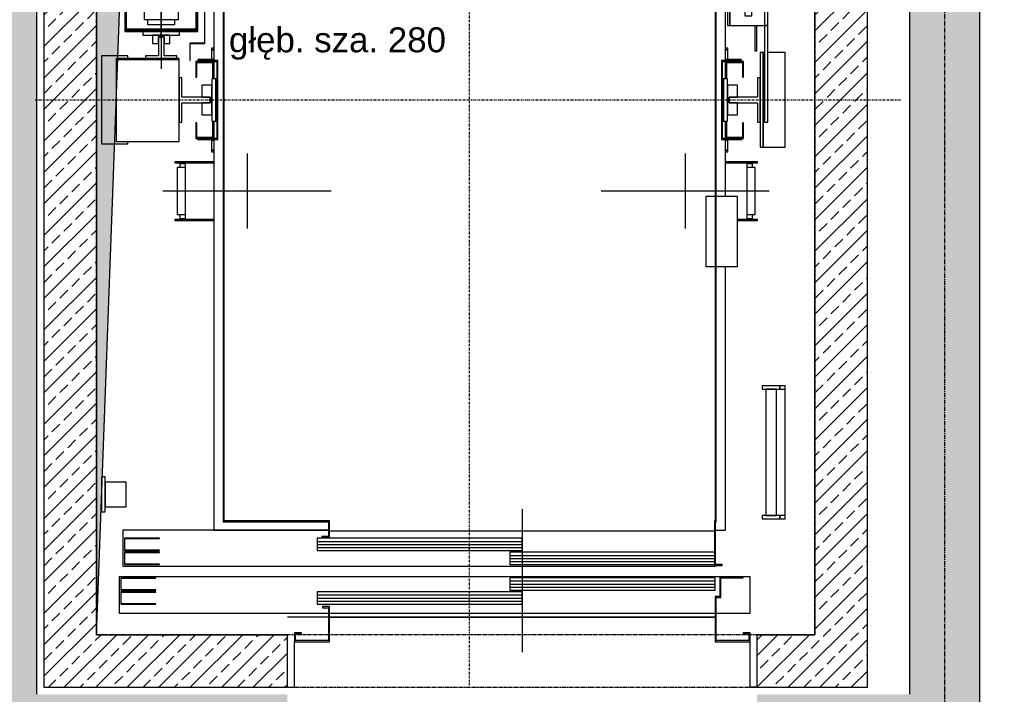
# Model space of a CAD drawing. Header units: inches. Extents: x 788 to 26783, y -4103 to 21.
# Tile 19 of 101: x 1433 to 1714, y -1016 to -823. Entities that reach past the tile are written whole.
import ezdxf
from ezdxf.enums import TextEntityAlignment as Align

# ---------------------------------------------------------------- set-up
doc = ezdxf.new("R2010")
doc.units = ezdxf.units.IN
doc.header["$MEASUREMENT"] = 0
for name, pattern in [('CENTER', [2, 1.25, -0.25, 0.25, -0.25]), ('DASHDOT', [1, 0.5, -0.25, 0, -0.25]), ('DASHED2', [0.375, 0.25, -0.125])]:
    doc.linetypes.add(name, pattern=pattern)
for name, color, linetype in [('Opis-spadki', 61, 'Continuous'), ('Os-osie glowne', 1, 'CENTER'), ('Sc-beton', 7, 'Continuous'), ('Sc-beton-hatch', 86, 'Continuous'), ('Sc-nadproza kon', 5, 'DASHED2'), ('W-idok', 8, 'Continuous'), ('W-otwor-strop', 1, 'Continuous')]:
    doc.layers.add(name, color=color, linetype=linetype)
doc.styles.add('TYTUL2', font='ARIAL.TTF')
pattern_1 = [(45, (-49840.57127891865, 16237.08487219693), (-4.490128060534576, 4.490128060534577), []), (45, (-49836.08114891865, 16237.08487219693), (-4.490128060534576, 4.490128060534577), [3.175, -1.5875])]

# ---------------------------------------------------------------- blocks, each defined once
blk = doc.blocks.new('_aidfjflijh')
at = {"layer": 'W-idok', "linetype": 'DASHDOT'}
for p, q in [((0, -328.9544630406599), (0, 0)), ((-123.9999999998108, -162.0140293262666), (123.0000000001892, -162.0140293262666))]:
    blk.add_line(p, q, dxfattribs=at)
at = {"layer": 'W-idok'}
for p, q in [((-73, -39.31402932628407), (-73, -150.7140293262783)), ((73, -39.31402932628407), (-73, -39.31402932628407)), ((73, -39.31402932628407), (70.29999999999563, -39.31402932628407)), ((73, -150.7140293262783), (73, -39.31402932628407)), ((70.30000000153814, -41.71402932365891), (-70.30000000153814, -41.71402932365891)), ((-70.30000000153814, -41.71402932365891), (-70.30000000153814, -282.3140293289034)), ((-70.00000000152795, -42.01402932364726), (70.00000000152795, -42.01402932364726)), ((-70.00000000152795, -282.014029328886), (-70.00000000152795, -42.01402932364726)), ((70.00000000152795, -42.01402932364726), (70.00000000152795, -282.014029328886)), ((70.30000000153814, -282.3140293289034), (70.30000000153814, -41.71402932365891)), ((-105, -44.21402932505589), (-105, -49.81402932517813)), ((-104.7499999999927, -44.21402932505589), (-105, -44.21402932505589)), ((-104.7499999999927, -49.81402932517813), (-104.7499999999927, -44.21402932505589)), ((-104.7499999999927, -44.21402932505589), (-104.7499999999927, -49.21402932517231)), ((-99.99999999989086, -44.21402932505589), (-104.7499999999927, -44.21402932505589)), ((-79.9999999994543, -44.21402932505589), (-99.99999999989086, -44.21402932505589)), ((-99.99999999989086, -44.21402932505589), (-99.99999999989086, -49.56402932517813)), ((-79.9999999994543, -49.56402932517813), (-79.9999999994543, -44.21402932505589)), ((-88, -46.91402932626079), (-88, -153.1140293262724)), ((-105, -49.81402932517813), (-104.7499999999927, -49.81402932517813)), ((-105, -49.81402932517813), (-105, -57.21402932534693)), ((-104.7499999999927, -49.81402932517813), (-105, -49.81402932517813)), ((-104.7499999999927, -49.21402932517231), (-99.99999999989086, -49.21402932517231)), ((-104.7499999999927, -57.21402932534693), (-104.7499999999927, -49.81402932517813)), ((-99.99999999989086, -49.56402932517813), (-79.9999999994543, -49.56402932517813)), ((-79.9999999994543, -49.56402932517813), (-99.99999999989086, -49.56402932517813)), ((-99.99999999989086, -49.56402932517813), (-99.99999999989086, -49.81402932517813)), ((-99.99999999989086, -49.81402932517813), (-79.9999999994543, -49.81402932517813)), ((-92.45000000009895, -49.81402932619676), (-92.45000000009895, -50.60402932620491)), ((-83.54999999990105, -49.81402932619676), (-92.45000000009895, -49.81402932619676)), ((-83.54999999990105, -50.60402932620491), (-83.54999999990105, -49.81402932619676)), ((-79.9999999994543, -49.81402932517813), (-79.9999999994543, -49.56402932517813)), ((-79.80000000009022, -49.26402932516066), (-79.80000000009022, -54.26402932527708)), ((-79.70000000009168, -49.26402932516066), (-79.80000000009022, -49.26402932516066)), ((-79.70000000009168, -54.16402932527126), (-79.70000000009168, -49.26402932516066)), ((-92.45000000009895, -50.60402932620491), (-88.79400000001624, -50.60402932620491)), ((-88.79400000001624, -50.60402932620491), (-88.79400000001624, -56.01402932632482)), ((-87.20599999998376, -56.01402932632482), (-87.20599999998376, -50.60402932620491)), ((-87.20599999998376, -50.60402932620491), (-83.54999999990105, -50.60402932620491)), ((-90.50000000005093, -54.11402932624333), (-90.50000000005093, -56.51402932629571)), ((-88.80000000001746, -54.11402932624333), (-90.50000000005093, -54.11402932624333)), ((-88.80000000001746, -56.01402932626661), (-88.80000000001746, -54.11402932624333)), ((-87.19999999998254, -56.01402932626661), (-88.80000000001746, -56.01402932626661)), ((-88.79400000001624, -56.01402932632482), (-87.20599999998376, -56.01402932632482)), ((-88, -96.51402932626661), (-88, -55.51402932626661)), ((-87.19999999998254, -54.11402932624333), (-87.19999999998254, -56.01402932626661)), ((-85.49999999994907, -54.11402932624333), (-87.19999999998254, -54.11402932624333)), ((-85.49999999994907, -56.51402932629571), (-85.49999999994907, -54.11402932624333)), ((-79.80000000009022, -54.26402932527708), (-75.59999999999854, -54.26402932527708)), ((-75.59999999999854, -54.16402932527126), (-79.70000000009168, -54.16402932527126)), ((-75.54999999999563, -54.26402932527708), (-75.65000000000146, -54.26402932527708)), ((-75.65000000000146, -54.26402932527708), (-75.65000000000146, -145.7640293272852)), ((-75.59999999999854, -54.26402932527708), (-75.59999999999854, -54.16402932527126)), ((-75.54999999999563, -145.7640293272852), (-75.54999999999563, -54.26402932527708)), ((-105, -57.21402932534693), (-104.7499999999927, -57.21402932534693)), ((-77.59999999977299, -57.51402932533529), (-98.40000000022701, -57.51402932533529)), ((-98.40000000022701, -57.51402932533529), (-98.40000000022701, -63.51402932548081)), ((-98.10000000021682, -57.81402932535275), (-77.89999999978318, -57.81402932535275)), ((-98.10000000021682, -63.51402932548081), (-98.10000000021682, -57.81402932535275)), ((-77.99999999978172, -58.26402932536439), (-98.00000000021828, -58.26402932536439)), ((-98.00000000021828, -58.26402932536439), (-98.00000000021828, -141.7640293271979)), ((-82.74999999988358, -56.51402932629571), (-93.25000000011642, -56.51402932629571)), ((-93.25000000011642, -56.51402932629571), (-93.25000000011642, -57.51402932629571)), ((-93.25000000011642, -57.51402932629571), (-82.74999999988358, -57.51402932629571)), ((-90.50000000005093, -56.51402932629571), (-85.49999999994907, -56.51402932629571)), ((-82.74999999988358, -57.51402932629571), (-82.74999999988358, -56.51402932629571)), ((-77.99999999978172, -141.7640293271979), (-77.99999999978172, -58.26402932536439)), ((-77.89999999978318, -57.81402932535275), (-77.89999999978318, -63.51402932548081)), ((-77.59999999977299, -63.51402932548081), (-77.59999999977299, -57.51402932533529)), ((-83.0999999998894, -61.0140293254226), (-92.90000000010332, -61.0140293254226)), ((-92.90000000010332, -61.0140293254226), (-92.9000000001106, -139.0140293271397)), ((-84.09999999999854, -59.51402932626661), (-91.90000000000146, -59.51402932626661)), ((-91.90000000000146, -59.51402932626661), (-91.90000000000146, -61.01402932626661)), ((-84.09999999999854, -61.01402932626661), (-84.09999999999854, -59.51402932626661)), ((-83.09999999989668, -139.0140293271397), (-83.0999999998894, -61.0140293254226)), ((-98.40000000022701, -63.51402932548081), (-98.10000000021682, -63.51402932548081)), ((-77.89999999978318, -63.51402932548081), (-77.59999999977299, -63.51402932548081)), ((-80.09999999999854, -79.51402932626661), (-95.90000000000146, -79.51402932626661)), ((-88, -144.5140293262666), (-88, -96.51402932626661)), ((77.89999999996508, -96.01402932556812), (77.89999999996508, -111.0140293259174)), ((85.40000000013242, -96.01402932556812), (77.89999999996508, -96.01402932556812)), ((85.40000000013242, -111.0140293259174), (85.40000000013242, -96.01402932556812)), ((-111, -100.0140293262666), (-76.90000000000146, -100.0140293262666)), ((77.89999999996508, -111.0140293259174), (85.40000000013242, -111.0140293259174)), ((81.40000000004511, -111.0140293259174), (81.40000000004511, -121.3140293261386)), ((81.90000000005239, -111.0140293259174), (81.40000000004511, -111.0140293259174)), ((81.90000000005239, -121.3140293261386), (81.90000000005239, -111.0140293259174)), ((-80.09999999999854, -120.5140293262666), (-95.90000000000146, -120.5140293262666)), ((80.50000000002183, -118.0140293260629), (78.49999999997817, -118.0140293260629)), ((78.49999999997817, -118.0140293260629), (78.49999999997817, -118.7752340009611)), ((78.49999999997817, -118.7752340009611), (78.49999999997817, -120.9429615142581)), ((80.50000000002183, -118.7752340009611), (80.50000000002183, -118.0140293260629)), ((80.50000000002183, -120.9429615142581), (80.50000000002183, -118.7752340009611)), ((74.19999999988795, -121.3140293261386), (73.59999999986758, -121.3140293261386)), ((73.59999999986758, -121.3140293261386), (73.59999999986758, -140.814029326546)), ((74.19999999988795, -140.814029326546), (74.19999999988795, -121.3140293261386)), ((78.49999999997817, -121.3140293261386), (74.19999999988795, -121.3140293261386)), ((74.19999999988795, -121.3140293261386), (74.19999999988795, -140.814029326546)), ((78.49999999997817, -120.9429615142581), (78.49999999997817, -124.1871950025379)), ((80.50000000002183, -124.1871950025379), (80.50000000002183, -120.9429615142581)), ((85.10000000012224, -121.3140293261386), (80.50000000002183, -121.3140293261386)), ((85.10000000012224, -121.3140293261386), (84.10000000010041, -121.3140293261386)), ((84.10000000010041, -121.3140293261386), (84.10000000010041, -140.814029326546)), ((85.10000000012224, -140.814029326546), (85.10000000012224, -121.3140293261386)), ((85.10000000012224, -140.814029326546), (85.10000000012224, -121.3140293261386)), ((73.5999999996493, -126.0140293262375), (72.99999999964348, -126.0140293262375)), ((78.49999999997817, -124.1871950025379), (78.49999999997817, -128.0140293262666)), ((80.50000000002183, -128.0140293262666), (80.50000000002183, -124.1871950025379)), ((85.41180644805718, -126.0140293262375), (85.09999999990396, -126.0140293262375)), ((85.41180644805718, -126.0140293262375), (85.41180644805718, -130.0140293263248)), ((89.01210485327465, -126.0140293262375), (85.41180644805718, -126.0140293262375)), ((85.41180644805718, -130.0140293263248), (85.41180644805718, -126.0140293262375)), ((89.01210485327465, -130.0140293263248), (89.01210485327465, -126.0140293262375)), ((89.01210485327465, -126.0140293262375), (89.01210485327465, -130.0140293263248)), ((89.98789514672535, -126.0140293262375), (89.01210485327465, -126.0140293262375)), ((89.98789514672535, -130.0140293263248), (89.98789514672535, -126.0140293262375)), ((78.49999999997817, -128.0140293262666), (78.49999999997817, -131.8408636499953)), ((80.50000000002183, -131.8408636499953), (80.50000000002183, -128.0140293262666)), ((72.99999999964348, -130.0140293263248), (73.5999999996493, -130.0140293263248)), ((78.49999999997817, -131.8408636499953), (78.49999999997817, -135.0850971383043)), ((80.50000000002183, -135.0850971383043), (80.50000000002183, -131.8408636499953)), ((85.09999999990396, -130.0140293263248), (85.41180644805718, -130.0140293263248)), ((85.41180644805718, -130.0140293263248), (89.01210485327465, -130.0140293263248)), ((89.01210485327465, -130.0140293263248), (89.98789514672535, -130.0140293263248)), ((-98.10000000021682, -136.5140293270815), (-98.40000000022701, -136.5140293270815)), ((-98.40000000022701, -136.5140293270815), (-98.40000000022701, -142.5140293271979)), ((-98.10000000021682, -142.2140293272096), (-98.10000000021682, -136.5140293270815)), ((-77.59999999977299, -136.5140293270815), (-77.89999999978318, -136.5140293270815)), ((-77.89999999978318, -136.5140293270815), (-77.89999999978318, -142.2140293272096)), ((-77.59999999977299, -142.5140293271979), (-77.59999999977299, -136.5140293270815)), ((78.49999999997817, -135.0850971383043), (78.49999999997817, -137.2528246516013)), ((78.49999999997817, -137.2528246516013), (78.49999999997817, -138.0140293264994)), ((80.50000000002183, -137.2528246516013), (80.50000000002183, -135.0850971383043)), ((80.50000000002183, -138.0140293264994), (80.50000000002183, -137.2528246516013)), ((-92.9000000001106, -139.0140293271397), (-83.09999999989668, -139.0140293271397)), ((-91.90000000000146, -139.0140293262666), (-91.90000000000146, -140.5140293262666)), ((-84.09999999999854, -140.5140293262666), (-84.09999999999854, -139.0140293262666)), ((78.49999999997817, -138.0140293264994), (80.50000000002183, -138.0140293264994)), ((-98.40000000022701, -142.5140293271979), (-77.59999999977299, -142.5140293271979)), ((-77.89999999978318, -142.2140293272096), (-98.10000000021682, -142.2140293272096)), ((-98.00000000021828, -141.7640293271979), (-77.99999999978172, -141.7640293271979)), ((-82.74999999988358, -142.5140293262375), (-93.25000000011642, -142.5140293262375)), ((-93.25000000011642, -142.5140293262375), (-93.25000000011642, -143.5140293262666)), ((-91.90000000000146, -140.5140293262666), (-84.09999999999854, -140.5140293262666)), ((-82.74999999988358, -143.5140293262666), (-82.74999999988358, -142.5140293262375)), ((73.59999999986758, -140.814029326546), (74.19999999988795, -140.814029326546)), ((74.19999999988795, -140.814029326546), (85.10000000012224, -140.814029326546)), ((81.40000000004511, -140.814029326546), (81.40000000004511, -148.0140293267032)), ((81.90000000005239, -148.0140293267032), (81.90000000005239, -140.814029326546)), ((85.10000000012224, -140.814029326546), (84.10000000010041, -140.814029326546)), ((84.10000000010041, -140.814029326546), (84.10000000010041, -168.3140293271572)), ((84.10000000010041, -140.814029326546), (85.10000000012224, -140.814029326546)), ((85.10000000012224, -168.3140293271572), (85.10000000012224, -140.814029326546)), ((-93.25000000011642, -143.5140293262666), (-82.74999999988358, -143.5140293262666)), ((-85.49999999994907, -143.5140293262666), (-90.50000000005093, -143.5140293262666)), ((-90.50000000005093, -143.5140293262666), (-90.50000000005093, -145.914029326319)), ((-90.50000000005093, -145.914029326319), (-88.80000000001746, -145.914029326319)), ((-88.80000000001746, -144.0140293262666), (-87.19999999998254, -144.0140293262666)), ((-88.80000000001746, -145.914029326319), (-88.80000000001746, -144.0140293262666)), ((-87.20599999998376, -144.0140293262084), (-88.79400000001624, -144.0140293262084)), ((-88.79400000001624, -144.0140293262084), (-88.79400000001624, -149.4240293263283)), ((-87.20599999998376, -149.4240293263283), (-87.20599999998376, -144.0140293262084)), ((-87.19999999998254, -144.0140293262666), (-87.19999999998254, -145.914029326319)), ((-87.19999999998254, -145.914029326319), (-85.49999999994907, -145.914029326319)), ((-85.49999999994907, -145.914029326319), (-85.49999999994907, -143.5140293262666)), ((-79.80000000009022, -145.7640293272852), (-79.80000000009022, -150.7640293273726)), ((-75.59999999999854, -145.7640293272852), (-79.80000000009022, -145.7640293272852)), ((-79.70000000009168, -150.7640293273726), (-79.70000000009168, -145.864029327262)), ((-79.70000000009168, -145.864029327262), (-75.59999999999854, -145.864029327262)), ((-75.65000000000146, -145.7640293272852), (-75.54999999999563, -145.7640293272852)), ((-75.59999999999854, -145.864029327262), (-75.59999999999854, -145.7640293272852)), ((-73.70000000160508, -147.2140293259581), (-73.70000000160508, -147.7140293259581)), ((-73.00000000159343, -147.2140293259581), (-73.70000000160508, -147.2140293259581)), ((-73.70000000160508, -147.7140293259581), (-73.70000000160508, -150.5140293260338)), ((-73.00000000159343, -147.7140293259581), (-73.70000000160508, -147.7140293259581)), ((-73.70000000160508, -147.7140293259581), (-73.00000000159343, -147.7140293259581)), ((73.70000000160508, -147.2140293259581), (73.00000000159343, -147.2140293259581)), ((73.70000000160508, -147.7140293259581), (73.00000000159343, -147.7140293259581)), ((73.00000000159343, -147.7140293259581), (73.70000000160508, -147.7140293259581)), ((73.70000000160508, -147.7140293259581), (73.70000000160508, -147.2140293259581)), ((73.70000000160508, -150.5140293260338), (73.70000000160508, -147.7140293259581)), ((81.40000000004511, -148.0140293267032), (81.90000000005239, -148.0140293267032)), ((83.69999999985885, -148.5140293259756), (82.89999999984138, -148.5140293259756)), ((82.89999999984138, -148.5140293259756), (82.89999999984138, -175.5140293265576)), ((83.69999999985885, -175.5140293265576), (83.69999999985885, -148.5140293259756)), ((84.09999999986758, -148.5140293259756), (83.69999999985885, -148.5140293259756)), ((83.69999999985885, -148.5140293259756), (83.69999999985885, -175.5140293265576)), ((90, -148.5140293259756), (85.09999999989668, -148.5140293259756)), ((90, -175.5140293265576), (90, -148.5140293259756)), ((-97.49999999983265, -149.4640293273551), (-105, -149.4640293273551)), ((-105, -149.4640293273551), (-105, -174.5640293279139)), ((-100.8999999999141, -150.2140293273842), (-100.8999999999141, -150.4640293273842)), ((-82.89999999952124, -150.2140293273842), (-100.8999999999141, -150.2140293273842)), ((-100.8999999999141, -150.4640293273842), (-100.8999999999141, -173.8140293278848)), ((-82.89999999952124, -150.4640293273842), (-100.8999999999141, -150.4640293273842)), ((-100.8999999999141, -150.4640293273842), (-82.89999999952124, -150.4640293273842)), ((-97.49999999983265, -150.2140293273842), (-97.49999999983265, -149.4640293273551)), ((-88.79400000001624, -149.4240293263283), (-92.45000000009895, -149.4240293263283)), ((-92.45000000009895, -149.4240293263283), (-92.45000000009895, -150.2140293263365)), ((-92.45000000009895, -150.2140293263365), (-83.54999999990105, -150.2140293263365)), ((-83.54999999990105, -149.4240293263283), (-87.20599999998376, -149.4240293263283)), ((-83.54999999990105, -150.2140293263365), (-83.54999999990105, -149.4240293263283)), ((-82.89999999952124, -150.4640293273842), (-82.89999999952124, -150.2140293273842)), ((-82.89999999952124, -173.8140293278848), (-82.89999999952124, -150.4640293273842)), ((-79.80000000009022, -150.7640293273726), (-79.70000000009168, -150.7640293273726)), ((-73.10000000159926, -151.0140293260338), (-78.10000000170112, -151.0140293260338)), ((-78.10000000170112, -151.0140293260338), (-78.10000000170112, -155.5140293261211)), ((-77.80000000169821, -151.3140293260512), (-73.40000000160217, -151.3140293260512)), ((-77.80000000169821, -155.5140293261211), (-77.80000000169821, -151.3140293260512)), ((-71.85000000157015, -150.7140293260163), (-77.65000000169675, -150.7140293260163)), ((-77.65000000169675, -150.7140293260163), (-77.65000000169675, -151.0140293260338)), ((-77.65000000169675, -151.0140293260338), (-72.15000000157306, -151.0140293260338)), ((-77.5000000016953, -150.5140293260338), (-77.5000000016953, -150.7140293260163)), ((-73.00000000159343, -150.5140293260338), (-77.5000000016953, -150.5140293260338)), ((-73.70000000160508, -150.5140293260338), (-73.00000000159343, -150.5140293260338)), ((-73.40000000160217, -151.3140293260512), (-73.40000000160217, -155.5140293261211)), ((-73.10000000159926, -155.5140293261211), (-73.10000000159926, -151.0140293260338)), ((-73.10000000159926, -151.0140293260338), (-73.10000000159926, -156.0140293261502)), ((-73, -151.0140293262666), (-73, -156.0140293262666)), ((-72.15000000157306, -151.0140293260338), (-72.15000000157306, -173.0140293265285)), ((-71.85000000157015, -173.3140293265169), (-71.85000000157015, -150.7140293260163)), ((71.85000000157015, -150.7140293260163), (71.85000000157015, -173.3140293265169)), ((77.65000000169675, -150.7140293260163), (71.85000000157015, -150.7140293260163)), ((72.15000000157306, -173.0140293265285), (72.15000000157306, -151.0140293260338)), ((72.15000000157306, -151.0140293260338), (77.65000000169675, -151.0140293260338)), ((73.00000000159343, -150.5140293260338), (73.70000000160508, -150.5140293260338)), ((77.5000000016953, -150.5140293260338), (73.00000000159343, -150.5140293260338)), ((73, -156.0140293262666), (73, -151.0140293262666)), ((78.10000000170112, -151.0140293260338), (73.10000000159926, -151.0140293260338)), ((73.10000000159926, -151.0140293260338), (73.10000000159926, -155.5140293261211)), ((73.10000000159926, -156.0140293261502), (73.10000000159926, -151.0140293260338)), ((73.40000000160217, -151.3140293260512), (77.80000000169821, -151.3140293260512)), ((73.40000000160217, -155.5140293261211), (73.40000000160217, -151.3140293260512)), ((77.5000000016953, -150.7140293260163), (77.5000000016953, -150.5140293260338)), ((77.65000000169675, -151.0140293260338), (77.65000000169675, -150.7140293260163)), ((77.80000000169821, -151.3140293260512), (77.80000000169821, -155.5140293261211)), ((78.10000000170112, -155.5140293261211), (78.10000000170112, -151.0140293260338)), ((-82.11000000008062, -155.6640293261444), (-82.90000000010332, -155.6640293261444)), ((-82.90000000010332, -155.6640293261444), (-82.90000000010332, -168.3640293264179)), ((-82.11000000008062, -161.2200293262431), (-82.11000000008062, -155.6640293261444)), ((-78.10000000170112, -155.5140293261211), (-77.80000000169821, -155.5140293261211)), ((-72.39999999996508, -156.0140293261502), (-73.59999999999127, -156.0140293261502)), ((-73.59999999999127, -156.0140293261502), (-73.59999999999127, -168.0140293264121)), ((-73.10000000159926, -155.5140293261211), (-73.40000000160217, -155.5140293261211)), ((-73.40000000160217, -155.5140293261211), (-73.40000000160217, -156.0140293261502)), ((-73.40000000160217, -155.5140293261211), (-73.10000000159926, -155.5140293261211)), ((-73.10000000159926, -156.0140293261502), (-73.10000000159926, -155.5140293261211)), ((-72.15000000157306, -156.0140293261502), (-72.40000000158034, -156.0140293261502)), ((-72.40000000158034, -156.0140293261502), (-72.40000000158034, -168.0140293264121)), ((-72.39999999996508, -168.0140293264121), (-72.39999999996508, -156.0140293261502)), ((72.40000000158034, -156.0140293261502), (72.15000000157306, -156.0140293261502)), ((72.40000000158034, -168.0140293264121), (72.40000000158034, -156.0140293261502)), ((72.39999999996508, -156.0140293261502), (72.39999999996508, -168.0140293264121)), ((73.59999999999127, -156.0140293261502), (72.39999999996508, -156.0140293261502)), ((73.40000000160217, -155.5140293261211), (73.10000000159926, -155.5140293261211)), ((73.10000000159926, -155.5140293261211), (73.10000000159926, -156.0140293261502)), ((73.10000000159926, -155.5140293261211), (73.40000000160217, -155.5140293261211)), ((73.40000000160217, -156.0140293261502), (73.40000000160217, -155.5140293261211)), ((73.59999999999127, -168.0140293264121), (73.59999999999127, -156.0140293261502)), ((77.80000000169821, -155.5140293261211), (78.10000000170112, -155.5140293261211)), ((82.90000000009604, -155.6640293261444), (82.11000000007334, -155.6640293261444)), ((82.11000000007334, -155.6640293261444), (82.11000000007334, -161.2200293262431)), ((82.90000000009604, -168.3640293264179), (82.90000000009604, -155.6640293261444)), ((-73.59999999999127, -157.8140293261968), (-76.40000000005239, -157.8140293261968)), ((-76.40000000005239, -157.8140293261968), (-76.40000000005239, -161.2140293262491)), ((-73.59999999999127, -166.2140293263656), (-73.59999999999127, -157.8140293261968)), ((76.40000000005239, -157.8140293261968), (73.59999999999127, -157.8140293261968)), ((73.59999999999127, -157.8140293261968), (73.59999999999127, -166.2140293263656)), ((76.40000000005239, -161.2140293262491), (76.40000000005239, -157.8140293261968)), ((-73.99999999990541, -161.2200293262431), (-82.11000000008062, -161.2200293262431)), ((-82.11000000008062, -162.8080293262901), (-73.99999999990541, -162.8080293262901)), ((-82.11000000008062, -168.3640293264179), (-82.11000000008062, -162.8080293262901)), ((-76.40000000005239, -161.2140293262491), (-74, -161.2140293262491)), ((-74, -162.8140293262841), (-76.40000000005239, -162.8140293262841)), ((-76.40000000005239, -162.8140293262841), (-76.40000000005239, -166.2140293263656)), ((-74, -161.2140293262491), (-74, -162.8140293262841)), ((-73.99999999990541, -162.8080293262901), (-73.99999999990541, -161.2200293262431)), ((74, -161.2140293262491), (76.40000000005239, -161.2140293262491)), ((74, -162.8140293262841), (74, -161.2140293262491)), ((82.11000000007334, -161.2200293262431), (73.99999999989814, -161.2200293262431)), ((73.99999999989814, -161.2200293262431), (73.99999999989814, -162.8080293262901)), ((73.99999999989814, -162.8080293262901), (82.11000000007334, -162.8080293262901)), ((76.40000000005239, -162.8140293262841), (74, -162.8140293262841)), ((76.40000000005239, -166.2140293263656), (76.40000000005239, -162.8140293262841)), ((82.11000000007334, -162.8080293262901), (82.11000000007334, -168.3640293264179)), ((-82.90000000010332, -168.3640293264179), (-82.11000000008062, -168.3640293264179)), ((-78.10000000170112, -168.5140293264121), (-78.10000000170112, -173.0140293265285)), ((-77.80000000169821, -168.5140293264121), (-78.10000000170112, -168.5140293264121)), ((-77.80000000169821, -172.7140293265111), (-77.80000000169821, -168.5140293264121)), ((-76.40000000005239, -166.2140293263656), (-73.59999999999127, -166.2140293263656)), ((-73.59999999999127, -168.0140293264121), (-72.39999999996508, -168.0140293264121)), ((-73.40000000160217, -168.0140293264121), (-73.40000000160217, -168.5140293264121)), ((-73.40000000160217, -168.5140293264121), (-73.10000000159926, -168.5140293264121)), ((-73.40000000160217, -168.5140293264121), (-73.40000000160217, -172.7140293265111)), ((-73.10000000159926, -168.5140293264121), (-73.40000000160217, -168.5140293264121)), ((-73.10000000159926, -168.5140293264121), (-73.10000000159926, -168.0140293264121)), ((-73.10000000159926, -168.0140293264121), (-73.10000000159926, -173.0140293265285)), ((-73.10000000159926, -173.0140293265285), (-73.10000000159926, -168.5140293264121)), ((-73, -168.0140293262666), (-73, -173.0140293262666)), ((-72.40000000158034, -168.0140293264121), (-72.15000000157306, -168.0140293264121)), ((72.15000000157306, -168.0140293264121), (72.40000000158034, -168.0140293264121)), ((72.39999999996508, -168.0140293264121), (73.59999999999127, -168.0140293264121)), ((73, -173.0140293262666), (73, -168.0140293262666)), ((73.10000000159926, -168.0140293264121), (73.10000000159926, -168.5140293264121)), ((73.10000000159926, -173.0140293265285), (73.10000000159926, -168.0140293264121)), ((73.10000000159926, -168.5140293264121), (73.40000000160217, -168.5140293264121)), ((73.10000000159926, -168.5140293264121), (73.10000000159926, -173.0140293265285)), ((73.40000000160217, -168.5140293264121), (73.10000000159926, -168.5140293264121)), ((73.40000000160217, -168.5140293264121), (73.40000000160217, -168.0140293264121)), ((73.40000000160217, -172.7140293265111), (73.40000000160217, -168.5140293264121)), ((73.59999999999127, -166.2140293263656), (76.40000000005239, -166.2140293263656)), ((77.80000000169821, -168.5140293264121), (77.80000000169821, -172.7140293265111)), ((78.10000000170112, -168.5140293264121), (77.80000000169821, -168.5140293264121)), ((78.10000000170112, -173.0140293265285), (78.10000000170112, -168.5140293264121)), ((82.11000000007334, -168.3640293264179), (82.90000000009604, -168.3640293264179)), ((84.10000000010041, -168.3140293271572), (85.10000000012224, -168.3140293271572)), ((-100.8999999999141, -173.8140293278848), (-82.89999999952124, -173.8140293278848)), ((-97.49999999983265, -174.5640293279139), (-97.49999999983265, -173.8140293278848)), ((-78.10000000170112, -173.0140293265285), (-73.10000000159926, -173.0140293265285)), ((-73.40000000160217, -172.7140293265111), (-77.80000000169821, -172.7140293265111)), ((-72.15000000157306, -173.0140293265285), (-77.65000000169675, -173.0140293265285)), ((-77.65000000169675, -173.0140293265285), (-77.65000000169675, -173.3140293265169)), ((-77.65000000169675, -173.3140293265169), (-71.85000000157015, -173.3140293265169)), ((-73.00000000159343, -173.5140293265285), (-73.70000000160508, -173.5140293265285)), ((-73.70000000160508, -173.5140293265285), (-73.70000000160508, -176.3140293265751)), ((-73.50000000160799, -173.3140293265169), (-73.50000000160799, -173.5140293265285)), ((-73.50000000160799, -173.5140293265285), (-73.00000000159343, -173.5140293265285)), ((-73, -173.3140293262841), (-73, -284.7140293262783)), ((71.85000000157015, -173.3140293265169), (77.65000000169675, -173.3140293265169)), ((77.65000000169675, -173.0140293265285), (72.15000000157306, -173.0140293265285)), ((73, -189.5140293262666), (73, -173.3140293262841)), ((73.70000000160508, -173.5140293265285), (73.00000000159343, -173.5140293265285)), ((73.00000000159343, -173.5140293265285), (73.50000000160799, -173.5140293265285)), ((73.10000000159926, -173.0140293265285), (78.10000000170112, -173.0140293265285)), ((77.80000000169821, -172.7140293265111), (73.40000000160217, -172.7140293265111)), ((73.50000000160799, -173.5140293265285), (73.50000000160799, -173.3140293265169)), ((73.70000000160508, -176.3140293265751), (73.70000000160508, -173.5140293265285)), ((77.65000000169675, -173.3140293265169), (77.65000000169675, -173.0140293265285)), ((-105, -174.5640293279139), (-97.49999999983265, -174.5640293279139)), ((-73.70000000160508, -176.3140293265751), (-73.00000000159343, -176.3140293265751)), ((-73.00000000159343, -176.3140293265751), (-73.70000000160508, -176.3140293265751)), ((-73.70000000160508, -176.3140293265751), (-73.70000000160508, -176.8140293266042)), ((-73.70000000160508, -176.8140293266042), (-73.00000000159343, -176.8140293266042)), ((73.00000000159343, -176.3140293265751), (73.70000000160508, -176.3140293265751)), ((73.70000000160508, -176.3140293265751), (73.00000000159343, -176.3140293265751)), ((73.00000000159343, -176.8140293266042), (73.70000000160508, -176.8140293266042)), ((73.70000000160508, -176.8140293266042), (73.70000000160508, -176.3140293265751)), ((82.89999999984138, -175.5140293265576), (83.69999999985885, -175.5140293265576)), ((83.69999999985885, -175.5140293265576), (90, -175.5140293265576)), ((-73.0000000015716, -179.6140293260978), (-84.10000000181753, -179.6140293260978)), ((-84.10000000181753, -179.6140293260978), (-84.10000000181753, -179.9140293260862)), ((-63.5, -177.3140293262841), (-63.5, -198.7140293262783)), ((61.5, -177.3140293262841), (61.5, -198.7140293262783)), ((82.10000000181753, -179.6140293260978), (73.00000000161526, -179.6140293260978)), ((82.10000000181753, -179.9140293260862), (82.10000000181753, -179.6140293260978)), ((-84.10000000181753, -179.9140293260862), (-73.0000000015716, -179.9140293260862)), ((-81.97759065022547, -181.3140293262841), (-83.5, -181.3140293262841)), ((-83.5, -181.3140293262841), (-83.5, -194.7140293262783)), ((-81.2000000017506, -179.9140293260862), (-82.7000000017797, -179.9140293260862)), ((-82.7000000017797, -179.9140293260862), (-82.7000000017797, -180.1140293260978)), ((-82.7000000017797, -180.1140293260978), (-81.2000000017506, -180.1140293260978)), ((-81.2000000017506, -180.1140293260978), (-82.7000000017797, -180.1140293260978)), ((-82.7000000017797, -180.1140293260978), (-82.7000000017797, -181.3140293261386)), ((-81.20000000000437, -181.3140293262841), (-81.97759065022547, -181.3140293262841)), ((-73.0000000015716, -179.9140293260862), (-81.2000000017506, -179.9140293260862)), ((-81.2000000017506, -179.9140293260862), (-81.2000000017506, -196.1140293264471)), ((73.00000000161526, -179.9140293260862), (82.10000000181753, -179.9140293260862)), ((79.2000000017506, -179.9140293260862), (73.00000000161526, -179.9140293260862)), ((80.7000000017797, -179.9140293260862), (79.2000000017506, -179.9140293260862)), ((79.2000000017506, -196.1140293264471), (79.2000000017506, -179.9140293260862)), ((79.2000000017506, -180.1140293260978), (80.7000000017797, -180.1140293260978)), ((80.7000000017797, -180.1140293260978), (79.2000000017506, -180.1140293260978)), ((79.97759065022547, -181.3140293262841), (79.19999999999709, -181.3140293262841)), ((81.5, -181.3140293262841), (79.97759065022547, -181.3140293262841)), ((80.7000000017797, -180.1140293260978), (80.7000000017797, -179.9140293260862)), ((80.7000000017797, -181.3140293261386), (80.7000000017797, -180.1140293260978)), ((81.5, -194.7140293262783), (81.5, -181.3140293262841)), ((-39.5, -188.0140293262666), (-87.5, -188.0140293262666)), ((85.5, -188.0140293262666), (37.5, -188.0140293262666)), ((67.39999999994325, -189.5140293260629), (67.39999999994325, -209.5140293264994)), ((70, -189.5140293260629), (67.39999999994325, -189.5140293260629)), ((76.4000000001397, -189.5140293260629), (70.30000000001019, -189.5140293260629)), ((76.4000000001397, -209.5140293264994), (76.4000000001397, -189.5140293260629)), ((-73.0000000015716, -196.1140293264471), (-84.10000000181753, -196.1140293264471)), ((-84.10000000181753, -196.1140293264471), (-84.10000000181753, -196.4140293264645)), ((-84.10000000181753, -196.4140293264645), (-73.0000000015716, -196.4140293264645)), ((-83.5, -194.7140293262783), (-81.97759065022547, -194.7140293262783)), ((-82.7000000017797, -194.7140293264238), (-82.7000000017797, -195.9140293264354)), ((-82.7000000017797, -195.9140293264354), (-81.2000000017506, -195.9140293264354)), ((-81.2000000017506, -195.9140293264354), (-82.7000000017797, -195.9140293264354)), ((-82.7000000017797, -195.9140293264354), (-82.7000000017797, -196.1140293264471)), ((-82.7000000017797, -196.1140293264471), (-81.2000000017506, -196.1140293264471)), ((-81.97759065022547, -194.7140293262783), (-81.20000000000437, -194.7140293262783)), ((-81.2000000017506, -196.1140293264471), (-73.0000000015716, -196.1140293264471)), ((82.10000000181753, -196.1140293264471), (76.40000000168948, -196.1140293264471)), ((76.40000000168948, -196.1140293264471), (79.2000000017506, -196.1140293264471)), ((76.40000000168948, -196.4140293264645), (82.10000000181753, -196.4140293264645)), ((79.19999999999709, -194.7140293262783), (79.97759065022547, -194.7140293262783)), ((79.2000000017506, -195.9140293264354), (80.7000000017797, -195.9140293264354)), ((80.7000000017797, -195.9140293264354), (79.2000000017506, -195.9140293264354)), ((79.2000000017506, -196.1140293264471), (80.7000000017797, -196.1140293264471)), ((79.97759065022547, -194.7140293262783), (81.5, -194.7140293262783)), ((80.7000000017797, -195.9140293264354), (80.7000000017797, -194.7140293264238)), ((80.7000000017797, -196.1140293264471), (80.7000000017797, -195.9140293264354)), ((82.10000000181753, -196.4140293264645), (82.10000000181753, -196.1140293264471)), ((67.39999999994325, -209.5140293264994), (70, -209.5140293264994)), ((70.30000000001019, -209.5140293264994), (76.4000000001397, -209.5140293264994)), ((73, -284.7140293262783), (73, -209.5140293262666)), ((83.5, -243.5140293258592), (83.5, -244.5140293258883)), ((88.50000000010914, -243.5140293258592), (83.5, -243.5140293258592)), ((88.50000000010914, -244.5140293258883), (88.50000000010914, -243.5140293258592)), ((90.00000000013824, -243.5140293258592), (88.50000000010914, -243.5140293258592)), ((88.50000000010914, -243.5140293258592), (88.50000000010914, -244.5140293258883)), ((90.00000000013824, -244.5140293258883), (90.00000000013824, -243.5140293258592)), ((83.5, -244.5140293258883), (88.50000000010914, -244.5140293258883)), ((87.50000000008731, -244.5140293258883), (84.50000000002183, -244.5140293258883)), ((84.50000000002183, -244.5140293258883), (84.50000000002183, -280.5140293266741)), ((87.50000000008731, -280.5140293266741), (87.50000000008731, -244.5140293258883)), ((88.50000000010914, -244.5140293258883), (90.00000000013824, -244.5140293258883)), ((90, -280.5140293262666), (90, -244.5140293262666)), ((-103.9999999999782, -269.5140293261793), (-105, -269.5140293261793)), ((-105, -269.5140293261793), (-105, -279.514029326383)), ((-103.9999999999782, -279.514029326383), (-103.9999999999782, -269.5140293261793)), ((-97.9999999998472, -271.0140293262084), (-103.9999999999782, -271.0140293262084)), ((-103.9999999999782, -271.0140293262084), (-103.9999999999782, -278.0140293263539)), ((-97.9999999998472, -278.0140293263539), (-97.9999999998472, -271.0140293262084)), ((-103.9999999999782, -278.0140293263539), (-97.9999999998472, -278.0140293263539)), ((-105, -279.514029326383), (-103.9999999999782, -279.514029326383)), ((15, -278.7140293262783), (15, -319.5140293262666)), ((83.5, -280.5140293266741), (83.5, -281.5140293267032)), ((88.50000000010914, -280.5140293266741), (83.5, -280.5140293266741)), ((84.50000000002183, -280.5140293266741), (87.50000000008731, -280.5140293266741)), ((88.50000000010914, -281.5140293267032), (88.50000000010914, -280.5140293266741)), ((90.00000000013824, -280.5140293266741), (88.50000000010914, -280.5140293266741)), ((88.50000000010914, -280.5140293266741), (88.50000000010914, -281.5140293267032)), ((90.00000000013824, -281.5140293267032), (90.00000000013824, -280.5140293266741)), ((-70.30000000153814, -282.3140293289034), (-70.00000000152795, -282.3140293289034)), ((-70.00000000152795, -282.3140293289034), (-70.00000000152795, -282.014029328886)), ((-40.00000000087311, -282.014029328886), (-70.00000000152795, -282.014029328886)), ((-70.00000000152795, -282.014029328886), (-70.00000000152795, -282.3140293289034)), ((-70.00000000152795, -282.3140293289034), (-40.3000000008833, -282.3140293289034)), ((-40.3000000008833, -282.3140293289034), (-40.3000000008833, -286.5140293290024)), ((-40.00000000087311, -286.8140293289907), (-40.00000000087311, -282.014029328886)), ((70.00000000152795, -282.014029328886), (69.8500000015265, -282.014029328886)), ((69.8500000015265, -282.014029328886), (69.8500000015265, -294.8140293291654)), ((70.1500000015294, -282.3140293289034), (70.30000000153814, -282.3140293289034)), ((70.1500000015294, -294.514029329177), (70.1500000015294, -282.3140293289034)), ((83.5, -281.5140293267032), (88.50000000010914, -281.5140293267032)), ((88.50000000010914, -281.5140293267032), (90.00000000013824, -281.5140293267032)), ((-40.30000000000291, -284.7140293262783), (-99, -284.7140293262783)), ((-99, -284.7140293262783), (-99, -295.0140293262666)), ((-73, -284.7140293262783), (-40.30000000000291, -284.7140293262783)), ((-40.3000000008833, -286.5140293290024), (-42.15000000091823, -286.5140293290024)), ((-42.15000000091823, -286.5140293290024), (-42.15000000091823, -286.8140293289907)), ((-40.00000000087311, -284.86402932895), (69.8500000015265, -284.86402932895)), ((70.15000000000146, -284.7140293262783), (73, -284.7140293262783)), ((-88.5, -287.0140293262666), (-98.5, -287.0140293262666)), ((-98.5, -287.0140293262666), (-98.5, -290.5140293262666)), ((-98.40000000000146, -287.1140293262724), (-88.5, -287.1140293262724)), ((-98.40000000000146, -290.4140293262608), (-98.40000000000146, -287.1140293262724)), ((-88.5, -287.1140293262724), (-88.5, -287.0140293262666)), ((15, -287.0140293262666), (-43.5, -287.0140293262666)), ((-43.5, -287.0140293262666), (-43.5, -290.5140293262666)), ((-43.5, -287.8890293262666), (15, -287.8890293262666)), ((-43.5, -288.7640293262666), (15, -288.7640293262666)), ((-42.15000000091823, -286.8140293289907), (-40.00000000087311, -286.8140293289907)), ((15, -290.5140293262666), (15, -287.0140293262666)), ((-98.5, -290.5140293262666), (-88.5, -290.5140293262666)), ((-88.5, -291.0140293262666), (-98.5, -291.0140293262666)), ((-98.5, -291.0140293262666), (-98.5, -294.5140293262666)), ((-88.5, -290.4140293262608), (-98.40000000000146, -290.4140293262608)), ((-98.40000000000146, -291.1140293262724), (-88.5, -291.1140293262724)), ((-98.40000000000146, -294.4140293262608), (-98.40000000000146, -291.1140293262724)), ((-88.5, -290.5140293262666), (-88.5, -290.4140293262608)), ((-88.5, -291.1140293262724), (-88.5, -291.0140293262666)), ((-43.5, -289.6390293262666), (15, -289.6390293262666)), ((-43.5, -290.5140293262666), (15, -290.5140293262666)), ((69.84999999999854, -291.0140293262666), (11.5, -291.0140293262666)), ((11.5, -291.0140293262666), (11.5, -294.5140293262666)), ((11.5, -291.8890293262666), (70, -291.8890293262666)), ((-98.5, -294.5140293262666), (-88.5, -294.5140293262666)), ((-88.5, -294.4140293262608), (-98.40000000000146, -294.4140293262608)), ((-88.5, -294.5140293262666), (-88.5, -294.4140293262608)), ((11.5, -292.7640293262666), (70, -292.7640293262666)), ((11.5, -293.6390293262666), (70, -293.6390293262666)), ((11.5, -294.5140293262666), (69.84999999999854, -294.5140293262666)), ((69.8500000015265, -294.8140293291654), (72.0000000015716, -294.8140293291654)), ((70, -295.0140293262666), (70, -294.8140293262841)), ((72.0000000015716, -294.514029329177), (70.1500000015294, -294.514029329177)), ((72.0000000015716, -294.8140293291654), (72.0000000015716, -294.514029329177)), ((-99, -295.0140293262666), (70, -295.0140293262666)), ((71.40000000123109, -298.0140293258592), (-100.0000000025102, -298.0140293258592)), ((-100.0000000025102, -298.0140293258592), (-100.0000000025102, -308.4140293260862)), ((-89.50000000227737, -298.3140293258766), (-99.50000000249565, -298.3140293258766)), ((-99.50000000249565, -298.3140293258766), (-99.50000000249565, -301.8140293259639)), ((-99.40000000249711, -298.4140293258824), (-89.50000000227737, -298.4140293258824)), ((-99.40000000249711, -301.7140293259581), (-99.40000000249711, -298.4140293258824)), ((-89.50000000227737, -298.4140293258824), (-89.50000000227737, -298.3140293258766)), ((70.00000000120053, -298.3140293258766), (11.49999999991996, -298.3140293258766)), ((11.49999999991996, -298.3140293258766), (11.49999999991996, -301.8140293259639)), ((11.49999999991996, -299.1890293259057), (70.00000000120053, -299.1890293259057)), ((11.49999999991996, -300.0640293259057), (70.00000000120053, -300.0640293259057)), ((70.00000000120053, -301.8140293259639), (70.00000000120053, -298.3140293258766)), ((78.00000000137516, -298.0140293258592), (71.40000000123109, -298.0140293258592)), ((71.40000000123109, -298.0140293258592), (71.40000000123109, -303.6140293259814)), ((71.70000000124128, -298.3140293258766), (78.00000000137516, -298.3140293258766)), ((71.70000000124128, -303.9140293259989), (71.70000000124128, -298.3140293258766)), ((80.00000000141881, -298.0140293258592), (78.00000000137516, -298.0140293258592)), ((78.00000000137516, -298.3140293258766), (78.00000000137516, -298.0140293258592)), ((80.00000000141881, -308.4140293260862), (80.00000000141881, -298.0140293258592)), ((-99.50000000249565, -301.8140293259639), (-89.50000000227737, -301.8140293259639)), ((-89.50000000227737, -302.3140293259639), (-99.50000000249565, -302.3140293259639)), ((-99.50000000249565, -302.3140293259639), (-99.50000000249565, -305.8140293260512)), ((-89.50000000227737, -301.7140293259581), (-99.40000000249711, -301.7140293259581)), ((-99.40000000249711, -302.4140293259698), (-89.50000000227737, -302.4140293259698)), ((-99.40000000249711, -305.7140293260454), (-99.40000000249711, -302.4140293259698)), ((-89.50000000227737, -301.8140293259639), (-89.50000000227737, -301.7140293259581)), ((-89.50000000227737, -302.4140293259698), (-89.50000000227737, -302.3140293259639)), ((15, -302.3140293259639), (-43.50000000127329, -302.3140293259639)), ((-43.50000000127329, -302.3140293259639), (-43.50000000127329, -305.8140293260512)), ((-43.50000000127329, -303.189029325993), (15, -303.189029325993)), ((11.49999999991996, -300.9390293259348), (70.00000000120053, -300.9390293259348)), ((11.49999999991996, -301.8140293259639), (70.00000000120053, -301.8140293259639)), ((15, -305.8140293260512), (15, -302.3140293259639)), ((-99.50000000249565, -305.8140293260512), (-89.50000000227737, -305.8140293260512)), ((-89.50000000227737, -305.7140293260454), (-99.40000000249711, -305.7140293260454)), ((-89.50000000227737, -305.8140293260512), (-89.50000000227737, -305.7140293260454)), ((-43.50000000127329, -304.064029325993), (15, -304.064029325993)), ((-43.50000000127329, -304.9390293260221), (15, -304.9390293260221)), ((-43.50000000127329, -305.8140293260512), (15, -305.8140293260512)), ((70.00000000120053, -303.6140293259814), (70.00000000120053, -316.5140293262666)), ((71.40000000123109, -303.6140293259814), (70.00000000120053, -303.6140293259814)), ((70.30000000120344, -316.2140293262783), (70.30000000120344, -303.9140293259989)), ((70.30000000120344, -303.9140293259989), (71.70000000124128, -303.9140293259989)), ((-100.0000000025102, -308.4140293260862), (-40.30000000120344, -308.4140293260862)), ((-40.00000000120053, -306.5140293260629), (-42.00000000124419, -306.5140293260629)), ((-42.00000000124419, -306.5140293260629), (-42.00000000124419, -306.8140293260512)), ((-42.00000000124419, -306.8140293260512), (-40.30000000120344, -306.8140293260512)), ((-40.30000000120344, -306.8140293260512), (-40.30000000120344, -316.2140293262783)), ((-40.00000000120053, -316.5140293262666), (-40.00000000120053, -306.5140293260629)), ((-40.00000000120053, -308.4140293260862), (70.00000000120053, -308.4140293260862)), ((70.30000000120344, -308.4140293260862), (80.00000000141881, -308.4140293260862)), ((-40.30000000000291, -309.5140293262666), (-52, -309.5140293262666)), ((-40, -309.5140293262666), (70, -309.5140293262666)), ((70, -309.5140293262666), (-40, -309.5140293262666)), ((-50.00000000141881, -314.0140293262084), (-50.00000000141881, -316.5140293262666)), ((-48.00000000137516, -314.0140293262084), (-50.00000000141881, -314.0140293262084)), ((-49.7000000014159, -316.2140293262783), (-49.7000000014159, -314.3140293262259)), ((-49.7000000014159, -314.3140293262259), (-48.00000000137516, -314.3140293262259)), ((-48.00000000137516, -314.3140293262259), (-48.00000000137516, -314.0140293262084)), ((80.00000000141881, -314.0140293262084), (78.00000000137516, -314.0140293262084)), ((78.00000000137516, -314.0140293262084), (78.00000000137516, -314.3140293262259)), ((78.00000000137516, -314.3140293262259), (79.7000000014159, -314.3140293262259)), ((79.7000000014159, -314.3140293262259), (79.7000000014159, -316.2140293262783)), ((80.00000000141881, -316.5140293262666), (80.00000000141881, -314.0140293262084)), ((-50.00000000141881, -316.5140293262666), (-40.00000000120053, -316.5140293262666)), ((-50, -329.5140293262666), (-50, -316.5140293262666)), ((-40.30000000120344, -316.2140293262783), (-49.7000000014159, -316.2140293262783)), ((70.00000000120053, -316.5140293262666), (80.00000000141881, -316.5140293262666)), ((79.7000000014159, -316.2140293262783), (70.30000000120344, -316.2140293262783)), ((80, -329.5140293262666), (80, -316.5140293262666)), ((-52, -329.5140293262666), (-50, -329.5140293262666)), ((82, -329.5140293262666), (80, -329.5140293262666))]:
    blk.add_line(p, q, dxfattribs=at)

msp = doc.modelspace()

# ---------------------------------------------------------------- hatches: boundary and pattern name
at = {"layer": 'Sc-beton-hatch'}
h = msp.add_hatch(dxfattribs=at)
h.set_pattern_fill('ANSI33', color=256, style=0)
h.set_pattern_definition(pattern_1)
h.paths.add_polyline_path([(1427.976176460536, -550.832623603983), (1092.976176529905, -550.8326236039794), (1092.97617652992, -691.8326235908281), (1102.976176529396, -691.8326235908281), (1102.976176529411, -560.8326236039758), (1417.976176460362, -560.8326236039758), (1417.976176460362, -614.3329670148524), (1427.976176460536, -617.7756410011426)])
h.paths.add_polyline_path([(1696.976176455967, -550.832623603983), (1427.976176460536, -550.832623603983), (1427.976176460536, -617.7756410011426), (1437.976176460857, -621.2183149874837), (1437.976176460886, -560.8326236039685), (1686.976176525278, -560.8326236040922), (1686.976176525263, -571.8326235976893), (1696.976176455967, -571.8326235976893)])
h.paths.add_polyline_path([(1696.976176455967, -540.831310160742), (1427.976176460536, -540.83188559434), (1427.976176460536, -550.832623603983), (1696.976176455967, -550.8326236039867)])
h.paths.add_polyline_path([(1427.976176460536, -540.83188559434), (1092.97617652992, -540.8326022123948), (1092.97617652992, -550.832623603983), (1427.976176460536, -550.832623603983)])
h.paths.add_polyline_path([(1437.976176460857, -621.2183149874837), (1427.976176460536, -617.7756410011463), (1427.976176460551, -691.8326235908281), (1696.976176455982, -691.8326235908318), (1696.976176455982, -671.8326235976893), (1686.97617652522, -671.8326235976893), (1686.97617652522, -681.832623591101), (1437.976176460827, -681.8326235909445)])
h.paths.add_polyline_path([(1427.976176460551, -617.7756410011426), (1417.976176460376, -614.3329670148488), (1417.976176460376, -691.8326235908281), (1427.976176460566, -691.8326235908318)])
h.paths.add_polyline_path([(1561.476176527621, -691.8326235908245), (1427.976176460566, -691.8326235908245), (1427.976176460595, -1025.832623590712), (1509.476176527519, -1025.832623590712), (1509.476176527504, -1015.832624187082), (1437.976176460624, -1015.832623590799), (1437.976176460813, -701.8326235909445), (1561.476176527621, -701.8326235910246)])
h.paths.add_polyline_path([(1427.976176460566, -691.8326235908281), (1417.976176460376, -691.8326235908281), (1417.976176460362, -1025.832623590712), (1427.976176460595, -1025.832623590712)])
h.paths.add_polyline_path([(1509.476176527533, -1025.832623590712), (1427.976176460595, -1025.832623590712), (1427.976176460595, -1045.832623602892), (1437.976176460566, -1045.832623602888), (1437.976176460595, -1035.832623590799), (1509.476176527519, -1035.832624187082)])
h.paths.add_polyline_path([(1427.976176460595, -1025.832623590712), (1417.976176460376, -1025.832623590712), (1417.976176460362, -1045.832623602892), (1427.976176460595, -1045.832623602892)])
h.paths.add_polyline_path([(1696.976176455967, -691.8326235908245), (1561.476176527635, -691.8326235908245), (1561.476176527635, -701.8326235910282), (1686.976176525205, -701.8326235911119), (1686.976176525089, -1015.832623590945), (1643.476176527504, -1015.832624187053), (1643.476176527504, -1025.832623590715), (1696.976176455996, -1025.832623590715)])
h.paths.add_polyline_path([(1706.976176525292, -671.8326235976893), (1696.976176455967, -671.8326235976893), (1696.976176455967, -691.8326235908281), (1706.976176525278, -691.8326235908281)])
h.paths.add_polyline_path([(1706.976176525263, -691.8326235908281), (1696.976176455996, -691.8326235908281), (1696.976176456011, -1025.832623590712), (1706.976176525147, -1025.832623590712)])
h.paths.add_polyline_path([(1706.976176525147, -1025.832623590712), (1696.976176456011, -1025.832623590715), (1696.976176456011, -1035.832623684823), (1706.976176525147, -1035.832623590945)])
h.paths.add_polyline_path([(1696.976176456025, -1025.832623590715), (1643.476176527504, -1025.832623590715), (1643.476176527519, -1035.832624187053), (1696.976176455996, -1035.832623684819)])
h.paths.add_polyline_path([(1706.976176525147, -1035.832623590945), (1696.976176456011, -1035.832623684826), (1696.976176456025, -1156.8326236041), (1811.976197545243, -1156.8326236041), (1811.976197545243, -1146.832623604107), (1706.976176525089, -1146.832623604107)])
h.paths.add_polyline_path([(1696.976176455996, -1035.832623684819), (1686.976176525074, -1035.832623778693), (1686.976176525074, -1109.832617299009), (1686.976176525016, -1156.8326236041), (1696.976176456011, -1156.832623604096)])
h.paths.add_polyline_path([(1696.976176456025, -1156.8326236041), (1686.976176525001, -1156.8326236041), (1686.976176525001, -1166.83262360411), (1696.976176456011, -1166.832623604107)])
h.paths.add_polyline_path([(1811.976197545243, -1156.8326236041), (1696.976176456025, -1156.8326236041), (1696.976176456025, -1166.832623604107), (1811.976197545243, -1166.832623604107)])
h.paths.add_polyline_path([(1092.97617652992, -540.8326022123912), (1082.976176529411, -540.8326236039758), (1082.976176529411, -550.832623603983), (1092.97617652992, -550.832623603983)])
h.paths.add_polyline_path([(1092.976176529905, -550.832623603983), (1082.976176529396, -550.832623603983), (1082.976176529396, -691.8326235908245), (1092.97617652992, -691.8326235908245)])
h.paths.add_polyline_path([(1102.976176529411, -691.8326235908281), (1092.976176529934, -691.8326235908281), (1092.976176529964, -1025.832623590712), (1102.976176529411, -1025.832623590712)])
h.paths.add_polyline_path([(1092.97617652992, -691.8326235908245), (1082.976176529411, -691.8326235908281), (1082.976176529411, -1025.832623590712), (1092.976176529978, -1025.832623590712)])
h.paths.add_polyline_path([(1102.976176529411, -1025.832623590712), (1092.976176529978, -1025.832623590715), (1092.976176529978, -1156.8326236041), (1102.976176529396, -1156.8326236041)])
h.paths.add_polyline_path([(1092.976176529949, -1025.832623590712), (1082.976176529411, -1025.832623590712), (1082.976176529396, -1156.832623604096), (1092.976176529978, -1156.832623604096)])
h.paths.add_polyline_path([(1102.976176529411, -1156.8326236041), (1092.976176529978, -1156.832623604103), (1092.976176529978, -1220.832623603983), (1427.976176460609, -1220.832623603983), (1427.976176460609, -1200.832623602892), (1417.976176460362, -1200.832623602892), (1417.976176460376, -1210.83262360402), (1102.976176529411, -1210.83262360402)])
h.paths.add_polyline_path([(1092.976176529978, -1156.8326236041), (1082.976176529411, -1156.8326236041), (1082.976176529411, -1220.832623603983), (1092.976176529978, -1220.832623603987)])
h.paths.add_polyline_path([(1427.976176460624, -1220.832623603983), (1092.976176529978, -1220.832623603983), (1092.976176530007, -1396.832623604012), (1102.976176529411, -1396.832623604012), (1102.976176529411, -1230.832623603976), (1427.976176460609, -1230.83262360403)])
h.paths.add_polyline_path([(1092.976176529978, -1220.832623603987), (1082.976176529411, -1220.832623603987), (1082.976176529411, -1396.832623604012), (1092.976176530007, -1396.832623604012)])
h.paths.add_polyline_path([(1437.976176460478, -1200.832623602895), (1427.976176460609, -1200.832623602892), (1427.976176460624, -1220.832623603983), (1437.976176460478, -1220.832623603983)])
h.paths.add_polyline_path([(1437.976176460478, -1220.832623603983), (1427.976176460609, -1220.832623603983), (1427.976176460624, -1230.832623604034), (1437.976176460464, -1230.832623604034)])
h.paths.add_polyline_path([(1309.503998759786, -1229.293337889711), (1309.503998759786, -1212.371909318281), (1326.753998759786, -1212.371909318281), (1326.753998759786, -1229.293337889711)], flags=9)
h = msp.add_hatch(dxfattribs=at)
h.set_pattern_fill('ANSI33', color=256, style=0)
h.set_pattern_definition(pattern_1)
h.paths.add_polyline_path([(1439.976176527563, -703.8326235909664), (1439.976176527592, -846.3326241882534), (1454.976176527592, -846.3326241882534), (1454.976176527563, -718.8326235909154), (1561.476176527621, -718.8326235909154), (1561.476176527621, -703.8326235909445)])
h.paths.add_polyline_path([(1561.476176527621, -703.8326235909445), (1561.476176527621, -718.8326235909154), (1659.976176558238, -718.8326235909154), (1659.976176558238, -846.332624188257), (1674.976176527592, -846.3326241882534), (1674.976176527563, -703.8326235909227)])
h.paths.add_polyline_path([(1674.976176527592, -846.3326241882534), (1659.976176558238, -846.3326241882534), (1659.976176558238, -998.8326235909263), (1643.476176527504, -998.8326241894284), (1643.476176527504, -1013.832623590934), (1662.976176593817, -1013.83262359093), (1674.976176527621, -1013.832623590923)])
h.paths.add_polyline_path([(1454.976176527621, -998.83262359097), (1454.976176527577, -846.3326241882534), (1439.976176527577, -846.3326241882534), (1439.976176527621, -1013.832623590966), (1509.476176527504, -1013.832624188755), (1509.476176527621, -998.8326241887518)])
h.paths.add_polyline_path([(1581.192326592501, -708.0076235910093), (1581.192326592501, -697.6576235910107), (1598.442326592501, -697.6576235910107), (1598.442326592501, -708.0076235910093)], flags=9)
h.paths.add_polyline_path([(1581.192326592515, -722.9557867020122), (1581.192326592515, -707.020072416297), (1598.442326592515, -707.020072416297), (1598.442326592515, -722.9557867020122)], flags=25)
h.paths.add_polyline_path([(1652.008319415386, -877.4494496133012), (1667.94403370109, -877.4494496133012), (1667.94403370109, -894.6994496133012), (1652.008319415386, -894.6994496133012)], flags=25)
h.paths.add_polyline_path([(1433.801176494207, -877.4494496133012), (1444.151176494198, -877.4494496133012), (1444.151176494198, -894.6994496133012), (1433.801176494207, -894.6994496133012)], flags=9)
h.paths.add_polyline_path([(1443.311180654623, -877.4494496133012), (1459.246894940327, -877.4494496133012), (1459.246894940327, -894.6994496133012), (1443.311180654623, -894.6994496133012)], flags=24)
at = {"layer": 'W-otwor-strop'}
msp.add_hatch(color=256, dxfattribs=at).paths.add_polyline_path([(1659.976176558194, -718.8326235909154), (1454.97617655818, -718.8326235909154), (1454.976176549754, -998.8326235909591), (1464.97617655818, -728.8326235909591)])

# ---------------------------------------------------------------- linework, layer by layer
at = {"layer": 'Os-osie glowne'}
msp.add_lwpolyline([(1696.976176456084, -325.8326236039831), (1696.976176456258, -1888.72371151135)], dxfattribs=at)
at = {"layer": 'Sc-beton'}
for points in [[(1706.976176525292, -671.8326235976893), (1706.976176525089, -1146.832623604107)], [(1437.976176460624, -1015.832623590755), (1437.976176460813, -701.8326235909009)], [(1686.976176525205, -701.8326235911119), (1686.976176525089, -1015.832623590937)]]:
    msp.add_lwpolyline(points, dxfattribs=at)
at = {"layer": 'Sc-beton-hatch'}
for p, q in [((1439.976176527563, -703.8326235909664), (1439.976176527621, -1013.832623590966)), ((1674.976176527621, -1013.832623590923), (1674.976176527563, -703.8326235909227)), ((1454.976176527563, -718.8326235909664), (1454.976176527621, -998.8326235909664)), ((1659.976176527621, -998.8326235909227), (1659.976176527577, -718.8326235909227)), ((1454.976176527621, -998.8326235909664), (1509.476176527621, -998.8326241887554)), ((1509.476176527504, -1013.832624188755), (1509.476176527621, -998.8326241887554)), ((1643.476176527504, -998.8326241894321), (1659.976176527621, -998.8326235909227)), ((1643.476176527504, -1013.832624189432), (1643.476176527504, -998.8326241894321)), ((1439.976176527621, -1013.832623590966), (1509.476176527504, -1013.832624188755)), ((1643.476176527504, -1013.832624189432), (1674.976176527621, -1013.832623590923))]:
    msp.add_line(p, q, dxfattribs=at)
at = {"layer": 'Sc-nadproza kon', "linetype": 'DASHDOT', "ltscale": 0.5}
msp.add_lwpolyline([(1509.476176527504, -1013.832623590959), (1662.976176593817, -1013.83262359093)], dxfattribs=at)
at = {"layer": 'W-otwor-strop', "linetype": 'DASHDOT', "ltscale": 0.5}
msp.add_lwpolyline([(1454.97617655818, -718.8326235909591), (1659.976176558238, -718.8326235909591), (1659.976176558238, -998.8326235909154), (1454.97617655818, -998.8326235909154)], close=True, dxfattribs=at)
at = {"layer": 'W-otwor-strop'}
msp.add_lwpolyline([(1659.976176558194, -718.8326235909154), (1454.97617655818, -718.8326235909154), (1454.976176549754, -998.8326235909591), (1464.97617655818, -728.8326235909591), (1659.976176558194, -718.8326235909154)], close=True, dxfattribs=at)

# ---------------------------------------------------------------- block references
at = {"layer": 'W-idok'}
msp.add_blockref('_aidfjflijh', (1561.476176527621, -684.3185948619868), dxfattribs=at)

# ---------------------------------------------------------------- texts
at = {"layer": 'Opis-spadki', "style": 'TYTUL2'}
msp.add_text('głęb. sza. 280', height=7.119612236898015, dxfattribs=at).set_placement((1523.759396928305, -830.0590242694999), align=Align.MIDDLE)

doc.saveas('drawing.dxf')
